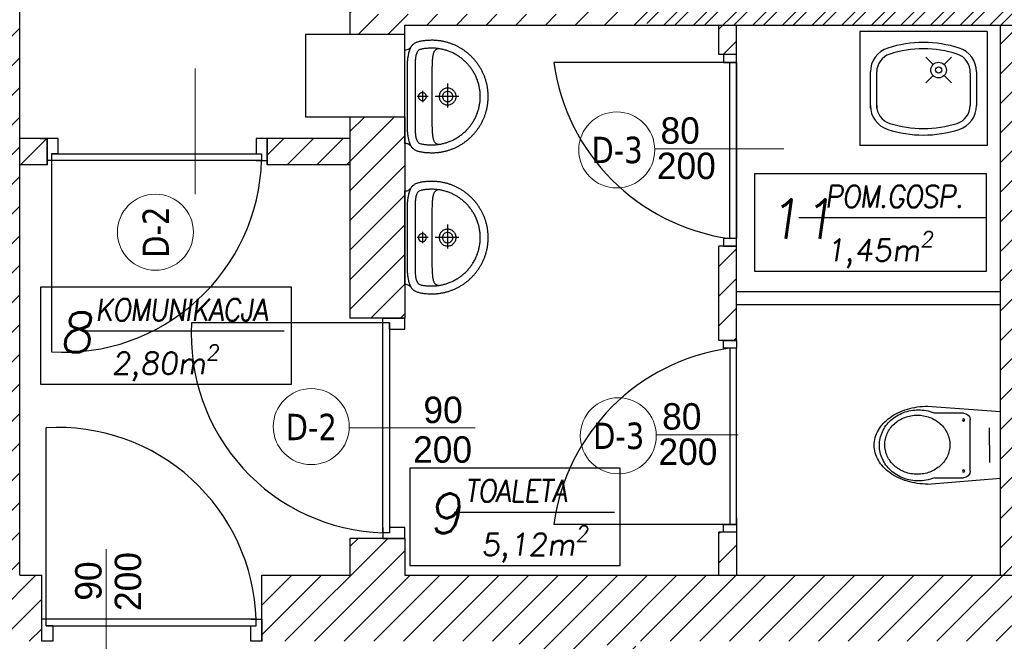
# Model space of a CAD drawing. Header units: millimetres. Extents: x -486876 to 553054, y -140324 to 834178.
# Tile 71 of 155: x -68933 to -64457, y 69411 to 72236. Entities that reach past the tile are written whole.
import ezdxf
from ezdxf.enums import TextEntityAlignment as Align

# ---------------------------------------------------------------- set-up
doc = ezdxf.new("R2010")
doc.units = ezdxf.units.MM
doc.linetypes.add('DASH2', pattern=[0.75, 0.5, -0.25])
for name, color, linetype, lineweight in [('_XREF', 252, 'DASH2', 13), ('XREF$0$okna', 8, 'Continuous', 20), ('XREF$0$ściana nośna', 8, 'Continuous', 30)]:
    doc.layers.add(name, color=color, linetype=linetype, lineweight=lineweight)
for name, color, linetype in [('XREF$0$A-ARM', 8, 'Continuous'), ('XREF$0$ArchiCAD', 8, 'Continuous'), ('XREF$0$DRZWI', 8, 'Continuous'), ('XREF$0$MEBLE', 8, 'Continuous'), ('XREF$0$MEBLE_ŁAZIENKOWE_I_KUCHENNE', 8, 'Continuous'), ('XREF$0$nowe ściany', 8, 'Continuous'), ('XREF$0$OPIS', 8, 'Continuous'), ('XREF$0$OPISY', 8, 'Continuous'), ('XREF$0$WYMIARY', 9, 'Continuous'), ('XREF$0$WYPEŁNIENIA', 8, 'Continuous'), ('XREF$0$ŚCIANY', 8, 'Continuous')]:
    doc.layers.add(name, color=color, linetype=linetype)
doc.styles.add('XREF$0$APLUS', font='arial.ttf', dxfattribs={"width": 0.6})
doc.styles.add('XREF$0$GENERATED_STYLE_1', font='txt')
doc.styles.add('XREF$0$Standard', font='arial.ttf')
doc.styles.add('XREF$0$Verdana 0.8', font='verdana.ttf', dxfattribs={"width": 0.8})
pattern_1 = [(45, (-52999.899, 13162.694), (-6.7351921, 6.7351921), [])]

# ---------------------------------------------------------------- blocks, each defined once
blk = doc.blocks.new('XREF$0$KKP-KOLO2-B02X0201')
at = {"layer": 'XREF$0$A-ARM'}
for points in [[(-21.09, 0), (-21.12, -0.55), (-21.2, -1), (-21.34, -1.39), (-21.54, -1.76), (-21.81, -2.13), (-22.13, -2.54)], [(21.09, 0), (0, 0), (-21.09, 0)], [(22.13, -2.54), (21.81, -2.13), (21.54, -1.76), (21.34, -1.39), (21.2, -1), (21.12, -0.55), (21.09, 0)], [(25.29, -12.17), (25.29, -12.54), (25.28, -12.9), (25.27, -13.27), (25.25, -13.64), (25.22, -14), (25.19, -14.37), (25.16, -14.73), (25.12, -15.09), (25.08, -15.45), (25.03, -15.81), (24.97, -16.16), (24.91, -16.52), (24.85, -16.87), (24.78, -17.22), (24.71, -17.57), (24.63, -17.92), (24.55, -18.26), (24.46, -18.61), (24.37, -18.95), (24.27, -19.29), (24.17, -19.63), (24.06, -19.96), (23.95, -20.3), (23.83, -20.63), (23.71, -20.96), (23.59, -21.29), (23.46, -21.61), (23.33, -21.94), (23.19, -22.26), (23.05, -22.58), (22.9, -22.89), (22.75, -23.21), (22.6, -23.52), (22.44, -23.83), (22.27, -24.14), (22.11, -24.44), (21.94, -24.74), (21.76, -25.04), (21.58, -25.34), (21.4, -25.63), (21.21, -25.92), (21.02, -26.21), (20.83, -26.5), (20.63, -26.78), (20.43, -27.06), (20.22, -27.34), (20.01, -27.62), (19.8, -27.89), (19.58, -28.16), (19.36, -28.42), (19.14, -28.68), (18.91, -28.94), (18.68, -29.2), (18.45, -29.45), (18.21, -29.7), (17.97, -29.95), (17.73, -30.2), (17.48, -30.44), (17.23, -30.67), (16.98, -30.91), (16.72, -31.14), (16.46, -31.36), (16.2, -31.59), (15.93, -31.81), (15.66, -32.02), (15.39, -32.24), (15.12, -32.45), (14.84, -32.65), (14.56, -32.85), (14.28, -33.05), (13.99, -33.25), (13.7, -33.44), (13.41, -33.62), (13.12, -33.81), (12.82, -33.98), (12.52, -34.16), (12.22, -34.33), (11.91, -34.5), (11.61, -34.66), (11.3, -34.82), (10.98, -34.97), (10.67, -35.12), (10.35, -35.27), (10.03, -35.41), (9.71, -35.55), (9.39, -35.68), (9.06, -35.81), (8.74, -35.94), (8.41, -36.06), (8.07, -36.17), (7.74, -36.28), (7.4, -36.39), (7.06, -36.49), (6.72, -36.59), (6.38, -36.68), (6.04, -36.77), (5.69, -36.85), (5.35, -36.93), (5, -37), (4.65, -37.07), (4.29, -37.14), (3.94, -37.2), (3.58, -37.25), (3.23, -37.3), (2.87, -37.34), (2.51, -37.38), (2.14, -37.42), (1.78, -37.45), (1.42, -37.47), (1.05, -37.49), (0.68, -37.5), (0.31, -37.51), (-0.06, -37.51), (-0.06, -37.51), (-0.43, -37.51), (-0.8, -37.5), (-1.16, -37.49), (-1.53, -37.47), (-1.89, -37.45), (-2.26, -37.42), (-2.62, -37.38), (-2.98, -37.34), (-3.34, -37.3), (-3.7, -37.25), (-4.05, -37.2), (-4.41, -37.14), (-4.76, -37.07), (-5.11, -37), (-5.46, -36.93), (-5.81, -36.85), (-6.15, -36.77), (-6.5, -36.68), (-6.84, -36.59), (-7.18, -36.49), (-7.52, -36.39), (-7.85, -36.28), (-8.19, -36.17), (-8.52, -36.06), (-8.85, -35.94), (-9.18, -35.81), (-9.5, -35.68), (-9.83, -35.55), (-10.15, -35.41), (-10.47, -35.27), (-10.78, -35.12), (-11.1, -34.97), (-11.41, -34.82), (-11.72, -34.66), (-12.03, -34.5), (-12.33, -34.33), (-12.63, -34.16), (-12.93, -33.98), (-13.23, -33.81), (-13.52, -33.62), (-13.81, -33.44), (-14.1, -33.25), (-14.39, -33.05), (-14.67, -32.85), (-14.95, -32.65), (-15.23, -32.45), (-15.51, -32.24), (-15.78, -32.02), (-16.05, -31.81), (-16.31, -31.59), (-16.58, -31.36), (-16.84, -31.14), (-17.09, -30.91), (-17.35, -30.67), (-17.6, -30.44), (-17.84, -30.2), (-18.09, -29.95), (-18.33, -29.7), (-18.56, -29.45), (-18.8, -29.2), (-19.03, -28.94), (-19.25, -28.68), (-19.48, -28.42), (-19.7, -28.16), (-19.91, -27.89), (-20.13, -27.62), (-20.34, -27.34), (-20.54, -27.06), (-20.74, -26.78), (-20.94, -26.5), (-21.14, -26.21), (-21.33, -25.92), (-21.51, -25.63), (-21.7, -25.34), (-21.88, -25.04), (-22.05, -24.74), (-22.22, -24.44), (-22.39, -24.14), (-22.55, -23.83), (-22.71, -23.52), (-22.86, -23.21), (-23.01, -22.89), (-23.16, -22.58), (-23.3, -22.26), (-23.44, -21.94), (-23.57, -21.61), (-23.7, -21.29), (-23.83, -20.96), (-23.95, -20.63), (-24.06, -20.3), (-24.17, -19.96), (-24.28, -19.63), (-24.38, -19.29), (-24.48, -18.95), (-24.57, -18.61), (-24.66, -18.26), (-24.74, -17.92), (-24.82, -17.57), (-24.9, -17.22), (-24.96, -16.87), (-25.03, -16.52), (-25.09, -16.16), (-25.14, -15.81), (-25.19, -15.45), (-25.23, -15.09), (-25.27, -14.73), (-25.31, -14.37), (-25.34, -14), (-25.36, -13.64), (-25.38, -13.27), (-25.39, -12.9), (-25.4, -12.54), (-25.4, -12.17), (-25.4, -12.17), (-25.4, -11.8), (-25.38, -11.35), (-25.36, -10.84), (-25.33, -10.31), (-25.3, -9.77), (-25.27, -9.28), (-25.23, -8.85), (-25.19, -8.52), (-25.13, -8.07), (-25.06, -7.64), (-24.99, -7.22), (-24.91, -6.82), (-24.82, -6.44), (-24.73, -6.07), (-24.62, -5.72), (-24.51, -5.38), (-24.38, -5.06), (-24.24, -4.76), (-24.09, -4.47), (-23.93, -4.19), (-23.75, -3.93), (-23.55, -3.68), (-23.34, -3.44), (-23.11, -3.22), (-22.87, -3.01), (-22.6, -2.81), (-22.31, -2.63), (-22, -2.45), (-21.67, -2.29), (-21.32, -2.14), (-20.94, -1.99), (-20.54, -1.86), (-20.11, -1.74), (-19.66, -1.63), (-19.17, -1.53), (-19.17, -1.53), (-18.8, -1.45), (-18.41, -1.38), (-18.01, -1.32), (-17.59, -1.25), (-17.17, -1.2), (-16.73, -1.15), (-16.28, -1.1), (-15.82, -1.06), (-15.35, -1.04), (-14.87, -1.02), (-14.38, -1.01), (-0.06, -1.01), (14.27, -1.01), (14.76, -1.02), (15.23, -1.04), (15.7, -1.06), (16.16, -1.1), (16.61, -1.15), (17.05, -1.2), (17.48, -1.25), (17.9, -1.32), (18.3, -1.38), (18.69, -1.45), (19.06, -1.53), (19.54, -1.63), (20, -1.74), (20.43, -1.86), (20.83, -1.99), (21.21, -2.14), (21.56, -2.29), (21.89, -2.45), (22.2, -2.63), (22.48, -2.81), (22.75, -3.01), (23, -3.22), (23.23, -3.44), (23.44, -3.68), (23.63, -3.93), (23.81, -4.19), (23.98, -4.47), (24.13, -4.76), (24.27, -5.06), (24.39, -5.38), (24.51, -5.72), (24.61, -6.07), (24.71, -6.44), (24.79, -6.82), (24.88, -7.22), (24.95, -7.64), (25.02, -8.07), (25.08, -8.52), (25.12, -8.85), (25.15, -9.28), (25.19, -9.77), (25.22, -10.31), (25.24, -10.84), (25.27, -11.35), (25.28, -11.8), (25.29, -12.17)], [(-0.05, -33.94), (-0.61, -33.93), (-1.16, -33.92), (-1.72, -33.89), (-2.28, -33.85), (-2.7, -33.79), (-3.12, -33.73), (-3.53, -33.66), (-3.94, -33.59), (-4.34, -33.51), (-4.74, -33.42), (-5.14, -33.33), (-5.53, -33.23), (-5.93, -33.13), (-6.33, -33.02), (-6.73, -32.9), (-7.13, -32.77), (-7.53, -32.64), (-7.96, -32.47), (-8.38, -32.29), (-8.79, -32.11), (-9.2, -31.92), (-9.61, -31.73), (-10.02, -31.53), (-10.42, -31.33), (-10.8, -31.11), (-11.16, -30.89), (-11.52, -30.66), (-11.87, -30.43), (-12.22, -30.2), (-12.56, -29.97), (-12.89, -29.72), (-13.22, -29.48), (-13.55, -29.23), (-13.87, -28.97), (-14.19, -28.7), (-14.51, -28.43), (-14.82, -28.15), (-15.14, -27.86), (-15.45, -27.56), (-15.76, -27.24), (-16.06, -26.91), (-16.35, -26.58), (-16.63, -26.25), (-16.91, -25.92), (-17.17, -25.58), (-17.44, -25.24), (-17.7, -24.9), (-17.95, -24.55), (-18.2, -24.19), (-18.45, -23.82), (-18.69, -23.45), (-19.7, -21.59), (-19.87, -21.21), (-20.04, -20.83), (-20.19, -20.44), (-20.34, -20.06), (-20.49, -19.67), (-20.62, -19.28), (-20.75, -18.9), (-20.88, -18.51), (-20.99, -18.12), (-21.1, -17.73), (-21.2, -17.34), (-21.3, -16.94), (-21.38, -16.55), (-21.46, -16.15), (-21.54, -15.75), (-21.6, -15.36), (-21.66, -14.95), (-21.71, -14.55), (-21.75, -14.15), (-21.78, -13.74), (-21.81, -13.33), (-21.83, -12.92), (-21.84, -12.51), (-21.84, -12.09), (-21.84, -11.68), (-21.82, -11.26), (-21.81, -10.84), (-21.78, -10.42), (-21.76, -10), (-21.73, -9.57), (-21.69, -9.16), (-21.64, -8.74), (-21.58, -8.32), (-21.51, -7.91), (-21.43, -7.49), (-21.32, -7.09), (-21.2, -6.68), (-21.06, -6.4), (-20.88, -6.14), (-20.65, -5.9), (-20.38, -5.69), (-20.07, -5.5), (-19.73, -5.34), (-19.37, -5.2), (-18.99, -5.07), (-18.59, -4.96), (-18.17, -4.87), (-17.75, -4.8), (-17.33, -4.73), (-16.9, -4.68), (-16.49, -4.64), (-16.08, -4.61), (-15.69, -4.59), (-15.32, -4.58), (-14.98, -4.57), (-14.66, -4.56), (-14.38, -4.56), (-0.05, -4.56), (14.27, -4.56), (14.55, -4.56), (14.87, -4.57), (15.21, -4.58), (15.58, -4.59), (15.97, -4.61), (16.38, -4.64), (16.8, -4.68), (17.22, -4.73), (17.64, -4.8), (18.07, -4.87), (18.48, -4.96), (18.88, -5.07), (19.26, -5.2), (19.63, -5.34), (19.96, -5.5), (20.27, -5.69), (20.54, -5.9), (20.77, -6.14), (20.96, -6.4), (21.09, -6.68), (21.22, -7.09), (21.32, -7.49), (21.41, -7.91), (21.48, -8.32), (21.54, -8.74), (21.58, -9.16), (21.62, -9.57), (21.65, -10), (21.68, -10.42), (21.7, -10.84), (21.72, -11.26), (21.73, -11.68), (21.74, -12.09), (21.73, -12.51), (21.72, -12.92), (21.7, -13.33), (21.68, -13.74), (21.64, -14.15), (21.6, -14.55), (21.55, -14.95), (21.49, -15.36), (21.43, -15.75), (21.36, -16.15), (21.28, -16.55), (21.19, -16.94), (21.1, -17.34), (20.99, -17.73), (20.89, -18.12), (20.77, -18.51), (20.65, -18.9), (20.52, -19.28), (20.38, -19.67), (20.24, -20.06), (20.09, -20.44), (19.93, -20.83), (19.76, -21.21), (19.59, -21.59), (19.59, -21.59), (18.58, -23.45), (18.34, -23.82), (18.09, -24.19), (17.84, -24.55), (17.59, -24.9), (17.33, -25.24), (17.07, -25.58), (16.8, -25.92), (16.52, -26.25), (16.24, -26.58), (15.95, -26.91), (15.65, -27.24), (15.35, -27.56), (15.03, -27.86), (14.72, -28.15), (14.4, -28.43), (14.08, -28.7), (13.76, -28.97), (13.44, -29.23), (13.11, -29.48), (12.78, -29.72), (12.45, -29.97), (12.11, -30.2), (11.76, -30.43), (11.41, -30.66), (11.06, -30.89), (10.69, -31.11), (10.32, -31.33), (9.91, -31.53), (9.5, -31.73), (9.09, -31.92), (8.68, -32.11), (8.27, -32.29), (7.85, -32.47), (7.43, -32.64), (7.43, -32.64), (7.02, -32.77), (6.62, -32.9), (6.22, -33.02), (5.82, -33.13), (5.43, -33.23), (5.03, -33.33), (4.63, -33.42), (4.23, -33.51), (3.83, -33.59), (3.42, -33.66), (3.01, -33.73), (2.6, -33.79), (2.17, -33.85), (1.61, -33.89), (1.06, -33.92), (0.5, -33.93), (-0.05, -33.94)], [(-2.61, -7.95), (2.52, -7.95)], [(-0.04, -6.08), (0.43, -6.14), (0.85, -6.32), (1.21, -6.6), (1.49, -6.96), (1.67, -7.38), (1.73, -7.86), (1.67, -8.33), (1.49, -8.75), (1.21, -9.11), (0.85, -9.39), (0.43, -9.57), (-0.04, -9.63), (-0.51, -9.57), (-0.94, -9.39), (-1.3, -9.11), (-1.58, -8.75), (-1.75, -8.33), (-1.82, -7.86), (-1.75, -7.38), (-1.58, -6.96), (-1.3, -6.6), (-0.94, -6.32), (-0.51, -6.14), (-0.04, -6.08)], [(-0.05, -10.45), (-0.05, -5.48)], [(-21.62, -15.21), (-21.58, -14.99), (-21.53, -14.78), (-21.48, -14.58), (-21.41, -14.39), (-21.33, -14.21), (-21.24, -14.04), (-21.14, -13.87), (-21.02, -13.72), (-20.88, -13.57), (-20.72, -13.43), (-20.55, -13.3), (-20.35, -13.18), (-20.14, -13.06), (-19.9, -12.95), (-19.63, -12.85), (-19.34, -12.76), (-19.02, -12.67), (-18.67, -12.6), (-18.29, -12.53), (-17.88, -12.46), (-17.43, -12.4), (-16.96, -12.35), (-16.44, -12.31), (-15.89, -12.27), (-15.3, -12.24), (-14.67, -12.21), (-14, -12.19), (-13.28, -12.18), (-12.52, -12.17), (-11.72, -12.17)], [(-11.72, -12.17), (-0.06, -12.17), (11.6, -12.17)], [(11.6, -12.17), (12.41, -12.17), (13.17, -12.18), (13.88, -12.19), (14.55, -12.21), (15.18, -12.24), (15.78, -12.27), (16.33, -12.31), (16.84, -12.35), (17.32, -12.4), (17.77, -12.46), (18.18, -12.53), (18.56, -12.6), (18.9, -12.67), (19.22, -12.76), (19.52, -12.85), (19.78, -12.95), (20.02, -13.06), (20.24, -13.18), (20.44, -13.3), (20.61, -13.43), (20.76, -13.57), (20.9, -13.72), (21.02, -13.87), (21.13, -14.04), (21.22, -14.21), (21.3, -14.39), (21.36, -14.58), (21.42, -14.78), (21.47, -14.99), (21.51, -15.21)], [(-0.06, -15.43), (0.33, -15.45), (0.71, -15.51), (1.07, -15.6), (1.42, -15.73), (1.75, -15.89), (2.06, -16.08), (2.36, -16.3), (2.63, -16.55), (2.87, -16.82), (3.09, -17.11), (3.28, -17.43), (3.44, -17.76), (3.57, -18.11), (3.66, -18.47), (3.72, -18.85), (3.74, -19.24), (3.72, -19.62), (3.66, -20), (3.57, -20.36), (3.44, -20.71), (3.28, -21.05), (3.09, -21.36), (2.87, -21.65), (2.63, -21.92), (2.36, -22.17), (2.06, -22.39), (1.75, -22.58), (1.42, -22.74), (1.07, -22.87), (0.71, -22.96), (0.33, -23.02), (-0.06, -23.04), (-0.45, -23.02), (-0.82, -22.96), (-1.19, -22.87), (-1.54, -22.74), (-1.87, -22.58), (-2.18, -22.39), (-2.48, -22.17), (-2.75, -21.92), (-2.99, -21.65), (-3.21, -21.36), (-3.4, -21.05), (-3.56, -20.71), (-3.69, -20.36), (-3.78, -20), (-3.84, -19.62), (-3.86, -19.24), (-3.84, -18.85), (-3.78, -18.47), (-3.69, -18.11), (-3.56, -17.76), (-3.4, -17.43), (-3.21, -17.11), (-2.99, -16.82), (-2.75, -16.55), (-2.48, -16.3), (-2.18, -16.08), (-1.87, -15.89), (-1.54, -15.73), (-1.19, -15.6), (-0.82, -15.51), (-0.45, -15.45), (-0.06, -15.43)], [(-0.06, -16.9), (0.36, -16.94), (0.75, -17.05), (1.12, -17.22), (1.44, -17.45), (1.72, -17.73), (1.95, -18.06), (2.13, -18.42), (2.23, -18.82), (2.27, -19.24), (2.23, -19.65), (2.13, -20.05), (1.95, -20.41), (1.72, -20.74), (1.44, -21.02), (1.12, -21.25), (0.75, -21.42), (0.36, -21.53), (-0.06, -21.57), (-0.48, -21.53), (-0.87, -21.42), (-1.23, -21.25), (-1.56, -21.02), (-1.84, -20.74), (-2.07, -20.41), (-2.24, -20.05), (-2.35, -19.65), (-2.39, -19.24), (-2.35, -18.82), (-2.24, -18.42), (-2.07, -18.06), (-1.84, -17.73), (-1.56, -17.45), (-1.23, -17.22), (-0.87, -17.05), (-0.48, -16.94), (-0.06, -16.9)], [(-0.06, -24.21), (-0.06, -13.57)], [(4.89, -19.26), (-5.94, -19.26)]]:
    blk.add_lwpolyline(points, dxfattribs=at)
blk = doc.blocks.new('XREF$0$ubi012_r')
for p, q in [((-2.32, 33.16), (0, 0)), ((33.07, 33.16), (30.34, 0)), ((0.86, 16.83), (0.86, 29.35)), ((30.16, 29.17), (30.16, 16.83)), ((27.13, 13.79), (3.9, 13.79)), ((15.37, 5.06), (7.45, 5.06)), ((15.37, 5.06), (23.29, 5.06)), ((30.34, 0), (0, 0))]:
    blk.add_line(p, q)
for centre in [(3.9, 16.83), (27.13, 16.83)]:
    blk.add_circle(centre, 0.506)
for centre, radius, start, end in [((16.19, 42.02), 15.54, 105.9445, 133.2542), ((15.64, 39.74), 15.37, 102.4946, 126.4967), ((15.37, 44.42), 13.01, 74.6148, 105.3852), ((15.46, 40.39), 14.7, 77.6333, 102.3667), ((15.28, 39.74), 15.37, 53.5033, 77.5054), ((14.56, 42.02), 15.54, 46.7458, 74.0555), ((20.78, 37.1), 22.27, 133.1777, 154.6258), ((16.63, 38.41), 17.03, 126.5259, 148.9267), ((16.15, 38.74), 14.19, 126.5259, 148.9267), ((15.32, 39.85), 12.81, 102.4946, 126.4967), ((15.17, 40.39), 12.25, 77.6333, 102.3667), ((15.02, 39.85), 12.81, 53.5033, 77.5054), ((14.19, 38.74), 14.19, 31.0733, 53.4741), ((14.28, 38.41), 17.03, 31.0733, 53.4741), ((9.97, 37.1), 22.27, 25.3742, 46.8223), ((27.53, 33.76), 29.8, 154.3733, 172.0149), ((18.1, 37.5), 18.76, 148.867, 169.8645), ((17.37, 37.98), 15.63, 148.867, 169.8645), ((12.97, 37.98), 15.63, 10.1355, 31.133), ((12.82, 37.5), 18.76, 10.1355, 31.133), ((3.22, 33.76), 29.8, 7.9851, 25.6267), ((18.81, 37.34), 19.49, 169.767, 190.233), ((17.96, 37.85), 16.24, 169.767, 190.233), ((12.37, 37.85), 16.24, 0, 10.233), ((12.1, 37.34), 19.49, 0, 10.233), ((30.81, 33.16), 33.13, 171.7845, 180.1077), ((12.37, 37.85), 16.24, 349.767, 0), ((12.1, 37.34), 19.49, 349.767, 0), ((-0.06, 33.16), 33.13, 0, 8.2155), ((15.63, 36.6), 16.22, 189.6364, 202.7205), ((17.37, 37.72), 15.63, 190.1355, 211.133), ((12.97, 37.72), 15.63, 328.867, 349.8645), ((-13.89, 43.27), 46.14, 343.1585, 348.2524), ((-1.67, 29.35), 2.53, 0, 22.7205), ((16.15, 36.96), 14.19, 211.0733, 233.4741), ((14.19, 36.96), 14.19, 306.5259, 328.9267), ((32.69, 29.17), 2.53, 163.1585, 180), ((15.32, 35.85), 12.81, 233.5033, 257.5054), ((15.17, 35.31), 12.25, 257.6333, 282.3667), ((15.02, 35.85), 12.81, 282.4946, 306.4967), ((3.9, 16.83), 3.03, 180, 270), ((27.13, 16.83), 3.03, 270, 0)]:
    blk.add_arc(centre, radius, start, end)
blk = doc.blocks.new('XREF')
at = {"layer": 'XREF$0$WYPEŁNIENIA'}
h = blk.add_hatch(dxfattribs=at)
h.set_pattern_fill('ANSI31', color=256, scale=3)
h.set_pattern_definition(pattern_1)
h.paths.add_polyline_path([(3556.78, 10801.78), (3507.62, 10801.78), (3507.62, 10786.78), (3556.78, 10786.78)])
h.paths.add_polyline_path([(3580.36, 10801.78), (3556.78, 10801.78), (3556.78, 10786.78), (3580.36, 10786.78)])
h.paths.add_polyline_path([(3900.02, 10651.78), (3796.56, 10651.78), (3796.56, 10666.78), (3766.56, 10666.78), (3766.56, 10651.78), (3724.56, 10651.78), (3724.56, 10611.78), (3766.56, 10611.78), (3766.56, 10496.78), (3709.56, 10496.78), (3709.56, 10471.78), (3766.56, 10471.78), (3766.56, 10606.94), (3796.56, 10606.94), (3796.56, 10466.78), (3796.56, 10476.78), (3796.56, 10476.78), (3796.56, 10611.78), (3900.02, 10611.78)])
h.paths.add_polyline_path([(3599.56, 10496.78), (3514.68, 10496.78), (3514.68, 10471.78), (3551.56, 10471.78), (3551.56, 10024.04), (3539.56, 10024.04), (3539.56, 9984.04), (3566.56, 9984.04), (3566.56, 10471.78), (3599.56, 10471.78)])
h.paths.add_polyline_path([(4136.56, 9911.78), (4126.56, 9911.78), (4126.56, 9971.94), (4126.56, 10361.95), (4096.56, 10361.95), (4096.56, 10346.78), (4096.56, 10131.78), (3896.56, 10131.78), (3896.56, 10170.11), (3796.56, 10170.11), (3796.56, 10176.78), (3766.56, 10176.78), (3766.56, 10058.38), (3796.56, 10058.38), (3796.56, 10096.78), (3886.56, 10096.78), (3886.56, 10106.78), (4096.56, 10106.78), (4096.56, 9971.94), (4096.56, 9911.78), (3771.56, 9911.78), (3771.56, 9779.12), (3796.56, 9779.12), (3796.56, 9816.78), (3886.56, 9816.78), (3886.56, 9881.78), (4016.56, 9881.78), (4016.56, 9851.78), (4061.56, 9851.78), (4061.56, 9881.78), (4136.56, 9881.78)])
h.paths.add_polyline_path([(3817.24, 9855.2), (3831.24, 9855.2), (3831.24, 9841.2), (3817.24, 9841.2)], flags=16)
h.paths.add_polyline_path([(3840.64, 9855.2), (3854.64, 9855.2), (3854.64, 9841.2), (3840.64, 9841.2)], flags=16)
h.paths.add_polyline_path([(3817.24, 10127.11), (3817.24, 10141.11), (3831.24, 10141.11), (3831.24, 10127.11)], flags=16)
edge = h.paths.add_edge_path(flags=0)
edge.add_arc((3824.24, 10134.11), 7, 0, 360)
h.paths.add_polyline_path([(3840.64, 10127.11), (3840.64, 10141.11), (3854.64, 10141.11), (3854.64, 10127.11)], flags=16)
h.paths.add_polyline_path([(3817.24, 10147.81), (3817.24, 10161.81), (3831.24, 10161.81), (3831.24, 10147.81)], flags=16)
h.paths.add_polyline_path([(3840.64, 10147.81), (3840.64, 10161.81), (3854.64, 10161.81), (3854.64, 10147.81)], flags=16)
h.paths.add_polyline_path([(3802.73, 10317.13), (3796.56, 10317.13), (3796.56, 10305.13), (3803.04, 10305.13)], flags=17)
h.paths.add_polyline_path([(3802.12, 10317.13), (3800.7, 10317.13), (3802.73, 10305.13), (3802.73, 10315.74)], flags=16)
h = blk.add_hatch(dxfattribs=at)
h.set_pattern_fill('ANSI31', color=256, scale=3)
h.set_pattern_definition(pattern_1)
h.paths.add_polyline_path([(4126.56, 10461.95), (4096.56, 10461.95), (4096.56, 10361.95), (4126.56, 10361.95)])
h.paths.add_polyline_path([(4126.56, 10611.78), (4163.74, 10611.78), (4163.74, 10651.78), (4010.02, 10651.78), (4010.02, 10611.78), (4096.56, 10611.78), (4096.56, 10449.13), (3796.56, 10449.13), (3796.56, 10437.13), (4096.56, 10437.13), (4096.56, 10461.95), (4126.56, 10461.95)])
h.paths.add_polyline_path([(4411.55, 10651.78), (4273.74, 10651.78), (4273.74, 10611.78), (4276.69, 10611.78), (4276.69, 10592.01), (4276.71, 10592), (4277.17, 10591.92), (4277.72, 10591.89), (4277.72, 10570.63), (4277.72, 10549.37), (4276.69, 10517.32), (4301.69, 10517.32), (4301.69, 10611.78), (4411.55, 10611.78)])
h.paths.add_polyline_path([(4482.24, 10651.78), (4411.55, 10651.78), (4411.55, 10611.78), (4482.24, 10611.78)])
h.paths.add_polyline_path([(4630.16, 10651.78), (4592.24, 10651.78), (4592.24, 10611.78), (4630.16, 10611.78)])
h.paths.add_polyline_path([(4924.68, 10651.78), (4740.16, 10651.78), (4740.16, 10611.78), (4771.69, 10611.78), (4771.69, 10309.78), (4796.69, 10309.78), (4796.69, 10381.78), (4796.69, 10391.78), (4796.69, 10611.78), (4924.68, 10611.78)])
h.paths.add_polyline_path([(3796.56, 9779.12), (3771.56, 9779.12), (3771.56, 9622.15), (3796.56, 9622.15)])
h.paths.add_polyline_path([(3796.56, 10506.94), (3784.56, 10506.94), (3766.56, 10506.94), (3766.56, 10276.78), (3796.56, 10276.78)])
h.paths.add_polyline_path([(4796.69, 10309.78), (4771.69, 10309.78), (4771.69, 10229.78), (4796.69, 10229.78)])
h.paths.add_polyline_path([(4796.69, 10229.78), (4771.69, 10229.78), (4771.69, 10186.78), (4762.89, 10186.78), (4762.89, 10161.78), (4771.69, 10161.78), (4771.69, 10096.78), (4783.69, 10096.78), (4796.69, 10096.78), (4796.69, 10121.78)])
h.paths.add_polyline_path([(4662.89, 10187.07), (4577.87, 10186.78), (4411.55, 10186.78), (4411.55, 10161.78), (4446.69, 10161.78), (4577.87, 10161.78), (4662.89, 10162.07)])
h = blk.add_hatch(dxfattribs=at)
h.set_pattern_fill('ANSI31', color=256, scale=3)
h.set_pattern_definition(pattern_1)
h.paths.add_polyline_path([(5376.11, 10651.78), (5336.75, 10651.78), (5336.75, 10611.78), (5376.11, 10611.78)])
h.paths.add_polyline_path([(5806.69, 10651.78), (5486.11, 10651.78), (5486.11, 10611.78), (5541.69, 10611.78), (5541.69, 10491.78), (5566.69, 10491.78), (5566.69, 10611.78), (5766.69, 10611.78), (5766.69, 10481.78), (5766.69, 10471.78), (5766.69, 10346.78), (5739.69, 10346.78), (5739.69, 10336.78), (5766.69, 10336.78), (5766.69, 10322.47), (5806.69, 10322.47)])
h.paths.add_polyline_path([(5566.69, 10391.78), (5556.69, 10391.78), (5541.69, 10391.78), (5541.69, 10295.78), (5566.69, 10295.78), (5566.69, 10336.78), (5739.69, 10336.78), (5739.69, 10346.78), (5566.69, 10346.78)])
h.paths.add_polyline_path([(5566.69, 10295.78), (5541.69, 10295.78), (5541.69, 10195.78), (5566.69, 10195.78)])
h.paths.add_polyline_path([(5558.62, 10157.37), (5572.62, 10157.37), (5572.62, 10143.37), (5558.62, 10143.37)], flags=16)
edge = h.paths.add_edge_path(flags=16)
edge.add_arc((5565.62, 10150.37), 7, 0, 360)
h.paths.add_polyline_path([(5806.69, 10212.47), (5766.69, 10212.47), (5766.69, 10121.78), (5688.72, 10121.78), (5688.72, 10096.78), (5766.69, 10096.78), (5766.69, 10027.67), (5806.69, 10027.67), (5806.69, 10029.35)])
h.paths.add_polyline_path([(5806.69, 9917.67), (5766.69, 9917.67), (5766.69, 9911.78), (5683.24, 9911.78), (5683.24, 9881.78), (5766.69, 9881.78), (5766.69, 9779.12), (5806.69, 9779.12)])
h.paths.add_polyline_path([(5157.25, 9881.78), (5142.25, 9881.78), (5141.56, 9712.78), (5141.56, 9656.78), (5141.56, 9631.78), (5156.56, 9631.78), (5156.56, 9712.78)])
h.paths.add_polyline_path([(5256.56, 9656.78), (5156.56, 9656.78), (5156.56, 9631.78), (5256.56, 9631.78)])
h.paths.add_polyline_path([(5451.56, 9666.86), (5426.56, 9666.86), (5426.56, 9656.78), (5256.56, 9656.78), (5256.56, 9631.78), (5426.56, 9631.78), (5451.56, 9631.78)])
h.paths.add_polyline_path([(5806.69, 9779.12), (5766.69, 9779.12), (5766.69, 9756.28), (5806.69, 9756.28)])
h.paths.add_polyline_path([(5806.69, 9563.42), (5766.69, 9563.42), (5766.69, 9361.43), (5605.18, 9361.43), (5605.18, 9321.43), (5766.69, 9321.43), (5766.69, 9268.64), (5806.69, 9268.64)])
h.paths.add_polyline_path([(5806.69, 9646.28), (5766.69, 9646.28), (5766.69, 9563.42), (5806.69, 9563.42)])
h.paths.add_polyline_path([(5495.18, 9361.43), (5463.86, 9361.43), (5451.56, 9361.43), (5451.56, 9481.78), (5426.56, 9481.78), (5426.56, 9361.43), (5366.74, 9361.43), (5366.74, 9321.43), (5495.18, 9321.43)])
h.paths.add_polyline_path([(5256.74, 9361.43), (4971.58, 9361.43), (4971.58, 9321.43), (5256.74, 9321.43)])
h.paths.add_polyline_path([(4861.58, 9361.43), (4816.56, 9361.43), (4816.56, 9450.58), (4776.56, 9450.58), (4776.56, 9361.43), (4714.92, 9361.43), (4714.92, 9321.43), (4861.58, 9321.43)])
h.paths.add_polyline_path([(4604.92, 9361.43), (4411.55, 9361.43), (4411.55, 9321.43), (4604.92, 9321.43)])
h.paths.add_polyline_path([(4411.55, 9361.43), (4406.56, 9361.43), (4406.56, 9411.43), (4366.56, 9411.43), (4366.56, 9361.43), (4171.56, 9361.43), (4171.56, 9321.43), (4411.55, 9321.43)])
h.paths.add_polyline_path([(4816.56, 9631.78), (5021.56, 9631.78), (5021.56, 9656.78), (4816.56, 9656.78), (4816.56, 9766.19), (4776.56, 9766.19), (4776.56, 9563.42), (4816.56, 9563.42)])
h.paths.add_polyline_path([(4816.56, 9563.42), (4776.56, 9563.42), (4776.56, 9510.58), (4816.56, 9510.58)])
h.paths.add_polyline_path([(5806.69, 9158.64), (5766.69, 9158.64), (5766.69, 9112.7), (5806.69, 9112.7)])
h.paths.add_polyline_path([(4783.69, 9911.78), (4771.69, 9911.78)])
h.paths.add_polyline_path([(4886.69, 10121.78), (4796.69, 10121.78), (4796.69, 10096.78), (4886.69, 10096.78)])
h.paths.add_polyline_path([(5434.52, 10096.78), (5434.52, 10121.78), (5409.69, 10121.78), (5409.81, 10096.78)])
h.paths.add_polyline_path([(5535.02, 10121.78), (5535.02, 10108.85), (5535.02, 10108.85), (5535.02, 10096.78), (5588.72, 10096.78), (5588.72, 10121.78), (5575.42, 10121.78), (5575.42, 10162.36), (5566.69, 10162.36), (5566.69, 10195.78), (5541.69, 10195.78), (5541.69, 10121.78)])
h = blk.add_hatch(dxfattribs=at)
h.set_pattern_fill('ANSI31', color=256, scale=3)
h.set_pattern_definition([(45, (428.967, 8619.944), (-6.735192, 6.735192), [])])
h.paths.add_polyline_path([(4754.5, 9911.78), (4436.69, 9911.78), (4301.69, 9911.78), (4301.69, 9928.55), (4289.69, 9928.55), (4276.69, 9928.55), (4276.69, 9911.78), (4236.56, 9911.78), (4236.56, 9881.78), (4353.56, 9881.78), (4353.56, 9806.78), (4366.56, 9806.78), (4366.56, 9731.78), (4406.56, 9731.78), (4406.56, 9881.78), (4743.77, 9881.78)])
h.paths.add_polyline_path([(4398.45, 9880.08), (4398.45, 9866.08), (4384.45, 9866.08), (4384.45, 9880.08)], flags=16)
h.paths.add_polyline_path([(4398.45, 9856.69), (4398.45, 9842.69), (4384.45, 9842.69), (4384.45, 9856.69)], flags=16)
h.paths.add_polyline_path([(4301.69, 10120.07), (4276.69, 10120.07), (4276.69, 10028.55), (4301.69, 10028.55), (4301.69, 10031.78), (4301.69, 10034.78)])
h.paths.add_polyline_path([(4276.69, 10110.27), (4239.02, 10110.27), (4239.02, 10098.27), (4276.69, 10098.27)])
h.paths.add_polyline_path([(4139.02, 10110.27), (4135.8, 10110.27), (4126.56, 10110.27), (4126.56, 10098.27), (4139.02, 10098.27)])
h.paths.add_polyline_path([(4452.42, 10061.29), (4444.42, 10061.29), (4444.42, 10018.45), (4452.42, 10018.45)])
h.paths.add_polyline_path([(4452.42, 9931.39), (4444.42, 9931.39), (4444.42, 9911.78), (4452.42, 9911.78)])
h.paths.add_polyline_path([(4584.42, 10161.78), (4577.87, 10161.78), (4572.42, 10161.78), (4572.42, 9911.78), (4584.42, 9911.78)])
h.paths.add_polyline_path([(4452.42, 10161.78), (4446.69, 10161.78), (4444.42, 10161.78), (4444.42, 10148.35), (4452.42, 10148.35)])
h.paths.add_polyline_path([(4301.69, 10417.32), (4276.69, 10417.32), (4276.69, 10166.69), (4280.64, 10166.69), (4280.64, 10210.85), (4376.16, 10210.85), (4376.16, 10166.69), (4280.64, 10166.69), (4276.69, 10166.69), (4276.69, 10157.57), (4301.69, 10157.57), (4301.69, 10161.78), (4446.69, 10161.78), (4452.42, 10161.78), (4577.87, 10161.78), (4584.42, 10161.78), (4662.89, 10161.78), (4662.89, 10186.78), (4577.87, 10186.78), (4396.69, 10186.78), (4396.69, 10246.78), (4301.69, 10246.78)])
h.paths.add_polyline_path([(4335.14, 10233.4), (4349.14, 10233.4), (4349.14, 10219.4), (4335.14, 10219.4)], flags=16)
h.paths.add_polyline_path([(4363.29, 10233.4), (4391.29, 10233.4), (4391.29, 10219.4), (4363.29, 10219.4)], flags=16)
h.paths.add_polyline_path([(4279.66, 10288.77), (4298.73, 10288.77), (4298.73, 10302.27), (4279.66, 10302.27)], flags=24)
h.paths.add_polyline_path([(4376.91, 10145.96), (4376.91, 10164.17), (4363.41, 10164.17), (4363.41, 10145.96)], flags=9)
at = {"layer": 'XREF$0$DRZWI', "ltscale": 1.2}
for p, q in [((4139.02, 10100.19), (4139.02, 10110.27)), ((4139.02, 10108.36), (4139.02, 10098.27)), ((4291.61, 10028.55), (4301.69, 10028.55))]:
    blk.add_line(p, q, dxfattribs=at)
at = {"layer": 'XREF$0$DRZWI'}
for points in [[(4452.42, 10144.82), (4452.42, 10148.35), (4446.42, 10148.35), (4446.42, 10144.82)], [(4452.42, 10061.29), (4452.42, 10064.82), (4446.42, 10064.82), (4446.42, 10061.29)], [(4452.42, 10018.45), (4452.42, 10014.92), (4446.42, 10014.92), (4446.42, 10018.45)], [(4452.42, 9934.92), (4452.42, 9931.39), (4446.42, 9931.39), (4446.42, 9934.92)]]:
    blk.add_lwpolyline(points, close=True, dxfattribs=at)
for points in [[(4452.42, 10141.82), (4452.42, 10144.82), (4369.34, 10144.82)], [(4452.42, 10144.82), (4452.42, 10064.82), (4449.34, 10064.82), (4449.34, 10077.32), (4449.34, 10144.82)], [(4452.42, 10135.8), (4452.42, 10064.82), (4449.34, 10064.82), (4449.34, 10077.32), (4449.34, 10144.82)], [(4144.02, 10103.27), (4144.02, 10110.27), (4139.02, 10110.27)], [(4234.02, 10110.27), (4234.02, 10103.36)], [(4234.02, 10100.27), (4239.02, 10100.27), (4239.02, 10110.27), (4234.02, 10110.27)], [(4141.02, 10103.27), (4236.52, 10103.27), (4236.52, 10100.27), (4236.52, 10100.27), (4139.02, 10100.19)], [(4144.02, 10103.27), (4141.02, 10103.27), (4141.02, 10013.27), (4141.02, 10013.27)], [(4294.69, 10023.55), (4294.69, 10026.55), (4204.69, 10026.55), (4204.69, 10026.55)], [(4294.69, 10026.55), (4294.69, 9931.05), (4291.69, 9931.05), (4291.69, 9931.05), (4291.61, 10028.55)], [(4294.69, 10023.55), (4301.69, 10023.55), (4301.69, 10028.55)], [(4452.42, 9934.92), (4452.42, 10014.92), (4449.34, 10014.92), (4449.34, 10002.42), (4449.34, 9934.92)], [(4452.42, 9943.94), (4452.42, 10014.92), (4449.34, 10014.92), (4449.34, 10002.42), (4449.34, 9934.92)], [(4141.56, 9888.78), (4138.56, 9888.78), (4138.56, 9978.78), (4138.56, 9978.78)], [(4452.42, 9937.92), (4452.42, 9934.92), (4369.34, 9934.92)], [(4291.69, 9933.55), (4291.69, 9928.55), (4301.69, 9928.55), (4301.69, 9933.55)], [(4301.69, 9933.55), (4294.78, 9933.55)], [(4138.56, 9888.78), (4234.06, 9888.78), (4234.06, 9891.78), (4234.06, 9891.78), (4136.56, 9891.86)], [(4231.56, 9891.78), (4236.56, 9891.78), (4236.56, 9881.78), (4231.56, 9881.78)], [(4141.56, 9888.78), (4141.56, 9881.78), (4136.56, 9881.78)], [(4231.56, 9881.78), (4231.56, 9888.69)]]:
    blk.add_lwpolyline(points, dxfattribs=at)
for centre, radius, start, end in [((4462.14, 10157.57), 93.67, 187.8209, 261.9529), ((4146.46, 10103.22), 90.11, 266.5388, 358.128), ((4294.64, 10021.11), 90.11, 176.5388, 268.128), ((4462.14, 9922.17), 93.67, 98.0471, 172.1791), ((4144, 9888.83), 90.11, 1.872, 93.4612)]:
    blk.add_arc(centre, radius, start, end, dxfattribs=at)
at = {"layer": 'XREF$0$MEBLE', "ltscale": 1.2}
for p, q in [((4566.29, 10158.89), (4508.41, 10158.89)), ((4508.41, 10158.89), (4508.41, 10107.01)), ((4566.29, 10158.89), (4508.41, 10158.89)), ((4508.41, 10158.89), (4508.41, 10107.01)), ((4566.29, 10158.89), (4566.29, 10107.01)), ((4566.29, 10158.89), (4566.29, 10107.01)), ((4541.76, 10143.85), (4538.45, 10147.15)), ((4541.76, 10143.85), (4538.45, 10147.15)), ((4546.77, 10143.84), (4550.07, 10147.15)), ((4546.77, 10143.84), (4550.07, 10147.15)), ((4513.23, 10124.06), (4513.23, 10140.51)), ((4513.23, 10124.06), (4513.23, 10140.51)), ((4516.13, 10124.06), (4516.13, 10140.51)), ((4516.13, 10124.06), (4516.13, 10140.51)), ((4541.76, 10138.84), (4538.45, 10135.53)), ((4541.76, 10138.84), (4538.45, 10135.53)), ((4546.77, 10138.84), (4550.07, 10135.53)), ((4546.77, 10138.84), (4550.07, 10135.53)), ((4558.57, 10139.94), (4558.57, 10125.21)), ((4558.57, 10139.94), (4558.57, 10125.21)), ((4561.47, 10140.51), (4561.47, 10125.21)), ((4561.47, 10140.51), (4561.47, 10125.21)), ((4566.29, 10107.01), (4508.41, 10107.01)), ((4566.29, 10107.01), (4508.41, 10107.01))]:
    blk.add_line(p, q, dxfattribs=at)
for radius in [3.54, 3.54, 1.42, 1.42]:
    blk.add_circle((4544.26, 10141.34), radius, dxfattribs=at)
for centre, radius, start, end in [((4524.66, 10140.47), 11.43, 107.877, 179.7877), ((4524.66, 10140.47), 11.43, 107.877, 179.7877), ((4537.37, 10100.82), 53.06, 90, 107.7958), ((4537.37, 10100.82), 53.06, 90, 107.7958), ((4537.37, 10100.82), 50.16, 90, 107.7958), ((4537.37, 10100.82), 50.16, 90, 107.7958), ((4537.37, 10100.82), 53.06, 72.2042, 90), ((4537.37, 10100.82), 53.06, 72.2042, 90), ((4537.37, 10100.82), 50.16, 72.2042, 90), ((4537.37, 10100.82), 50.16, 72.2042, 90), ((4550.11, 10140.51), 11.38, 360, 72.2042), ((4550.11, 10140.51), 11.38, 360, 72.2042), ((4524.66, 10140.47), 8.53, 107.9046, 179.7154), ((4524.66, 10140.47), 8.53, 107.9046, 179.7154), ((4525.42, 10141.09), 9.33, 90, 90.0277), ((4525.42, 10141.09), 9.33, 90, 90.0277), ((4550.11, 10140.51), 8.49, 356.1642, 72.2042), ((4550.11, 10140.51), 8.49, 356.1642, 72.2042), ((4524.61, 10125.21), 11.38, 180, 252.2042), ((4524.61, 10125.21), 11.38, 180, 252.2042), ((4524.61, 10125.21), 8.49, 180, 252.2042), ((4524.61, 10125.21), 8.49, 180, 252.2042), ((4550.09, 10125.21), 8.49, 287.7958, 360), ((4550.09, 10125.21), 8.49, 287.7958, 360), ((4550.09, 10125.21), 11.38, 287.7958, 360), ((4550.09, 10125.21), 11.38, 287.7958, 360), ((4537.35, 10164.89), 50.16, 252.2042, 270), ((4537.35, 10164.89), 50.16, 252.2042, 270), ((4537.35, 10164.89), 50.16, 270, 287.7958), ((4537.35, 10164.89), 50.16, 270, 287.7958), ((4537.35, 10164.89), 53.06, 252.2042, 270), ((4537.35, 10164.89), 53.06, 252.2042, 270), ((4537.35, 10164.89), 53.06, 270, 287.7958), ((4537.35, 10164.89), 53.06, 270, 287.7958)]:
    blk.add_arc(centre, radius, start, end, dxfattribs=at)
at = {"layer": 'XREF$0$nowe ściany'}
for p, q in [((4444.42, 10148.35), (4444.42, 10161.78)), ((4452.42, 10018.45), (4452.42, 10161.78)), ((4572.42, 9911.78), (4572.42, 10161.78)), ((4452.42, 10148.35), (4444.42, 10148.35)), ((4139.02, 10110.27), (4126.56, 10110.27)), ((4139.02, 10098.27), (4139.02, 10110.27)), ((4139.02, 10110.27), (4139.02, 10098.27)), ((4276.69, 10110.27), (4239.02, 10110.27)), ((4239.02, 10098.27), (4239.02, 10110.27)), ((4239.02, 10110.27), (4239.02, 10098.27)), ((4139.02, 10098.27), (4126.56, 10098.27)), ((4276.69, 10098.27), (4239.02, 10098.27)), ((4452.42, 10061.29), (4444.42, 10061.29)), ((4444.42, 10018.45), (4444.42, 10061.29)), ((4452.42, 10040.78), (4572.42, 10040.78)), ((4301.69, 10034.78), (4301.69, 10031.78)), ((4452.42, 10034.78), (4572.42, 10034.78)), ((4301.69, 10028.55), (4276.69, 10028.55)), ((4301.69, 10028.55), (4289.69, 10028.55)), ((4452.42, 10018.45), (4444.42, 10018.45)), ((4301.69, 9928.55), (4289.69, 9928.55)), ((4444.42, 9911.78), (4444.42, 9931.39)), ((4452.42, 9931.39), (4444.42, 9931.39)), ((4452.42, 9931.39), (4452.42, 9911.78))]:
    blk.add_line(p, q, dxfattribs=at)
at = {"layer": 'XREF$0$okna'}
for points in [[(4206.25, 10142.12), (4206.25, 10085)], [(4452.42, 10105.57), (4415.26, 10105.57)], [(4473.86, 10105.57), (4415.26, 10105.57)], [(4333.54, 9978.8), (4276.42, 9978.8)], [(4453.15, 9975.67), (4415.99, 9975.67)], [(4453.15, 9975.67), (4415.99, 9975.67)], [(4165.9, 9923.71), (4165.9, 9866.59)]]:
    blk.add_lwpolyline(points, dxfattribs=at)
for centre in [(4397.93, 10105.05), (4188.25, 10067.67), (4259.09, 9979.32), (4398.66, 9975.15)]:
    blk.add_circle(centre, 17.28, dxfattribs=at)
at = {"layer": 'XREF$0$OPIS'}
for p, q in [((4480.73, 10074.29), (4566.06, 10074.29)), ((4156.1, 10022.81), (4246.82, 10022.81)), ((4324.02, 9940.52), (4396.97, 9940.52))]:
    blk.add_line(p, q, dxfattribs=at)
for points in [[(4566.06, 10094.21), (4460.63, 10094.21), (4460.63, 10050.04), (4566.06, 10050.04)], [(4250.15, 10042.73), (4135.99, 10042.73), (4135.99, 9998.57), (4250.15, 9998.57)], [(4399.45, 9960.44), (4303.92, 9960.44), (4303.92, 9916.28), (4399.45, 9916.28)]]:
    blk.add_lwpolyline(points, close=True, dxfattribs=at)
at = {"layer": 'XREF$0$WYMIARY'}
blk.add_line((4301.69, 10157.57), (4301.69, 10161.78), dxfattribs=at)
blk.add_lwpolyline([(4256.5, 10120.07), (4301.69, 10120.07), (4301.69, 10157.57), (4256.5, 10157.57)], close=True, dxfattribs=at)
at = {"layer": 'XREF$0$ściana nośna'}
for p, q in [((4276.69, 10417.32), (4276.69, 10157.57)), ((4126.56, 9971.94), (4126.56, 10361.95)), ((4301.69, 10161.78), (4446.69, 10161.78)), ((4446.69, 10161.78), (4577.87, 10161.78)), ((4276.69, 10120.07), (4276.69, 10028.55)), ((4301.69, 10120.07), (4301.69, 10034.78)), ((4126.56, 9911.78), (4126.56, 9971.94)), ((4276.69, 9928.55), (4276.69, 9911.78)), ((4301.69, 9928.55), (4276.69, 9928.55)), ((4301.69, 9928.55), (4301.69, 9911.78)), ((4126.56, 9911.78), (4136.56, 9911.78)), ((4136.56, 9881.78), (4136.56, 9911.78)), ((4236.56, 9911.78), (4276.69, 9911.78)), ((4236.56, 9881.78), (4236.56, 9911.78)), ((4301.69, 9911.78), (4436.69, 9911.78)), ((4436.69, 9911.78), (5106.69, 9911.78))]:
    blk.add_line(p, q, dxfattribs=at)
at = {"layer": 'XREF$0$ściana nośna', "color": 0}
for p, q in [((4135.8, 10110.27), (4139.02, 10110.27)), ((4301.69, 10031.78), (4301.69, 10028.55))]:
    blk.add_line(p, q, dxfattribs=at)
at = {"layer": 'XREF$0$ŚCIANY', "lineweight": 25, "ltscale": 1.2}
for p, q in [((4239.02, 10100.27), (4239.02, 10110.27)), ((4239.02, 10100.27), (4239.02, 10110.27)), ((4239.02, 10108.27), (4239.02, 10098.27)), ((4239.02, 10108.27), (4239.02, 10098.27)), ((4291.69, 9928.55), (4301.69, 9928.55)), ((4291.69, 9928.55), (4301.69, 9928.55))]:
    blk.add_line(p, q, dxfattribs=at)
at = {"layer": 'XREF$0$A-ARM', "xscale": -1.007999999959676, "yscale": 1.007999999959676, "zscale": 1.007999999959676, "rotation": 89.99999999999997}
for p in [(4301.69, 10129.27), (4301.69, 10065.16)]:
    blk.add_blockref('XREF$0$KKP-KOLO2-B02X0201', p, dxfattribs=at)
at = {"layer": 'XREF$0$MEBLE_ŁAZIENKOWE_I_KUCHENNE', "ltscale": 1.2, "xscale": -1, "rotation": 89.99999999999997}
blk.add_blockref('XREF$0$ubi012_r', (4572.42, 9986.27), dxfattribs=at)
at = {"style": 'XREF$0$APLUS'}
blk.add_attdef('165', text='', height=12.94, rotation=90, dxfattribs=at).set_placement((5850.28, 4086.91), align=Align.TOP_CENTER)
blk.add_attdef('70', text='', height=12.94, rotation=90, dxfattribs=at).set_placement((5846.74, 4087.03), align=Align.BOTTOM_CENTER)
at = {"layer": 'XREF$0$ArchiCAD', "style": 'XREF$0$GENERATED_STYLE_1'}
for s, rotation, p in [('80', 360, (4417.86, 10104.28)), ('200', 360, (4416.18, 10088.22)), ('90', 0, (4310.08, 9977.34)), ('80', 360, (4418.59, 9974.38)), ('200', 0, (4305.39, 9959.33)), ('200', 360, (4416.91, 9958.32)), ('200', 90, (4185.37, 9895.56)), ('90', 90, (4167.36, 9900.24))]:
    blk.add_text(s, height=12, rotation=rotation, dxfattribs=at).set_placement(p, align=Align.BOTTOM_LEFT)
at = {"layer": 'XREF$0$DRZWI', "style": 'XREF$0$APLUS'}
for tag, height, p in [('90', 10.59, (3968.05, 17970.78)), ('90', 10.59, (4273.69, 17907.63)), ('90', 10.59, (4647.11, 17907.63)), ('90', 10.59, (4995.74, 17907.63)), ('90', 10.59, (5345.01, 17907.63)), ('90', 8.24, (3625.86, 17450.53)), ('90', 8.24, (4282.58, 17436.64)), ('90', 8.24, (4577.82, 17436.64)), ('90', 8.24, (5003.12, 17436.64)), ('90', 8.24, (5300.95, 17436.64)), ('90', 8.24, (5625.63, 17350.96)), ('110', 12.94, (3772.73, 10725.01)), ('100', 12.94, (3763.85, 10003.38)), ('90', 10.59, (3383.41, 9921.97)), ('83', 10.59, (4118.73, 4184.03))]:
    blk.add_attdef(tag, text='', height=height, dxfattribs=at).set_placement(p, align=Align.BOTTOM_CENTER)
for tag, height, p in [('200', 10.59, (3967.95, 17967.89)), ('200', 10.59, (4273.59, 17904.74)), ('200', 10.59, (4647.01, 17904.74)), ('200', 10.59, (4995.64, 17904.74)), ('200', 10.59, (5344.91, 17904.74)), ('200', 8.24, (3625.86, 17448.28)), ('200', 8.24, (4282.58, 17434.39)), ('200', 8.24, (4577.82, 17434.39)), ('200', 8.24, (5003.12, 17434.39)), ('200', 8.24, (5300.95, 17434.39)), ('200', 8.24, (5625.63, 17348.71)), ('210', 12.94, (3772.6, 10721.48)), ('200', 12.94, (3763.85, 9999.84)), ('200', 10.59, (3383.31, 9919.08)), ('178', 10.59, (4118.62, 4181.14))]:
    blk.add_attdef(tag, text='', height=height, dxfattribs=at).set_placement(p, align=Align.TOP_CENTER)
for tag, height, p in [('205', 10.59, (4204.92, 17787.31)), ('210', 10.59, (5722.65, 17787.31)), ('210', 12.94, (4602.86, 17776.83)), ('210', 12.94, (4951.5, 17776.83)), ('210', 12.94, (5300.98, 17776.83)), ('210', 12.94, (4044.07, 17776.19)), ('210', 12.94, (3579.16, 17557.04)), ('210', 12.94, (3935.88, 17557.04)), ('210', 12.94, (4219.13, 17557.04)), ('210', 12.94, (4633.7, 17557.04)), ('210', 12.94, (4958.43, 17557.04)), ('210', 12.94, (5356.84, 17557.04)), ('210', 12.94, (5615.9, 17557.04)), ('200', 11.76, (4716.1, 10187.15)), ('200', 11.76, (4936.97, 10128.95)), ('200', 11.76, (5363.02, 10117.1)), ('210', 13.53, (3475.75, 9987.9)), ('170', 11.76, (4209.38, 4035.73))]:
    blk.add_attdef(tag, text='', height=height, rotation=90, dxfattribs=at).set_placement(p, align=Align.TOP_CENTER)
for tag, height, p in [('100', 10.59, (5719.75, 17787.41)), ('96', 10.59, (4202.03, 17787.41)), ('100', 12.94, (4599.33, 17776.96)), ('100', 12.94, (4947.96, 17776.96)), ('100', 12.94, (5297.45, 17776.96)), ('100', 12.94, (4040.53, 17776.32)), ('100', 12.94, (3575.63, 17557.16)), ('100', 12.94, (3932.34, 17557.16)), ('100', 12.94, (4215.59, 17557.16)), ('100', 12.94, (4630.17, 17557.16)), ('100', 12.94, (4954.89, 17557.16)), ('100', 12.94, (5353.3, 17557.16)), ('100', 12.94, (5612.36, 17557.16)), ('90', 11.76, (4712.89, 10187.26)), ('90', 11.76, (4933.75, 10129.07)), ('90', 11.76, (5359.81, 10117.21)), ('120', 13.53, (3472.06, 9987.9)), ('90', 11.76, (4206.17, 4035.84))]:
    blk.add_attdef(tag, text='', height=height, rotation=90, dxfattribs=at).set_placement(p, align=Align.BOTTOM_CENTER)
at = {"layer": 'XREF$0$OPIS', "attachment_point": 1, "style": 'XREF$0$Standard'}
for s, width, insert, char_height in [('\\A1;{\\Fromans|c238;\\Q8;\\W0.9;\\T0.95;POM.GOSP.}', 145.7455, (4492.63, 10088.92), 10), ('\\A1;{\\Fromans|c238;\\Q8;11}', 79.0239, (4466.33, 10082.67), 18), ('\\A1;{\\Fromans|c238;\\Q8;1,45m\\H0.7x;\\S2^ ;}', 79.0239, (4493.02, 10067.97), 10), ('\\A1;{\\Fromans|c238;\\Q8;\\W0.9;\\T0.95;KOMUNIKACJA}', 79.0239, (4160.97, 10037.44), 10), ('\\A1;{\\Fromans|c238;\\Q8;8}', 79.0239, (4144.37, 10031.19), 18), ('\\A1;{\\Fromans|c238;\\Q8;2,80m\\H0.7x;\\S2^ ;}', 79.0239, (4168.39, 10016.5), 10), ('\\A1;{\\Fromans|c238;\\Q8;\\W0.9;\\T0.95;TOALETA}', 79.0239, (4328.89, 9955.15), 10), ('\\A1;{\\Fromans|c238;\\Q8;9}', 79.0239, (4312.3, 9948.9), 18), ('\\A1;{\\Fromans|c238;\\Q8;5,12m\\H0.7x;\\S2^ ;}', 79.0239, (4336.31, 9934.2), 10)]:
    blk.add_mtext_dynamic_manual_height_columns(s, width=width, gutter_width=1, heights=[0], dxfattribs=dict(at, insert=insert, char_height=char_height))
at = {"layer": 'XREF$0$OPISY', "style": 'XREF$0$Verdana 0.8', "width": 0.8}
for p in [(4398.1, 10105.05), (4398.83, 9975.15)]:
    blk.add_text('D-3', height=12, dxfattribs=at).set_placement(p, align=Align.MIDDLE_CENTER)
for rotation, p in [(90, (4188.42, 10067.67)), (360, (4259.09, 9979.15))]:
    blk.add_text('D-2', height=12, rotation=rotation, dxfattribs=at).set_placement(p, align=Align.MIDDLE_CENTER)

msp = doc.modelspace()

# ---------------------------------------------------------------- block references
at = {"layer": '_XREF', "xscale": 10, "yscale": 10, "zscale": 10}
msp.add_blockref('XREF', (-110198.46986, -29406.42919), dxfattribs=at)

doc.saveas('drawing.dxf')
